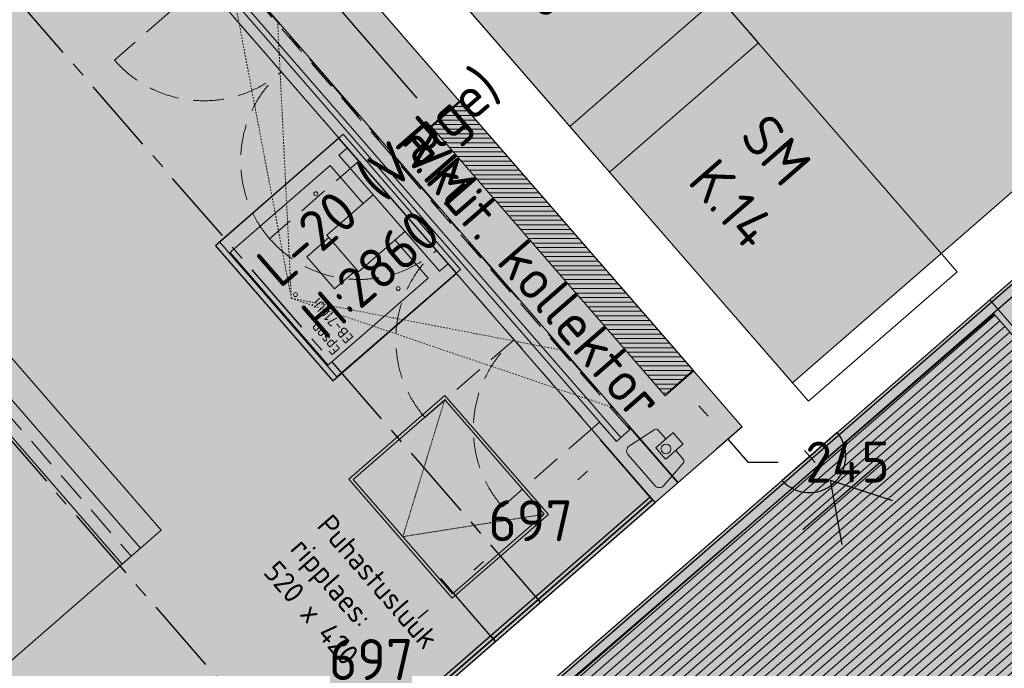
# Model space of a CAD drawing. Header units: millimetres. Extents: x -3074 to 179405, y -22 to 114374.
# Tile 137 of 184: x 151469 to 154716, y 94314 to 96451. Entities that reach past the tile are written whole.
import ezdxf

# ---------------------------------------------------------------- set-up
doc = ezdxf.new("R2010")
doc.units = ezdxf.units.MM
for name, pattern in [('Center', [400, 250, -50, 50, -50]), ('Dashed', [10, 5, -5]), ('Hidden', [4, 2, -2]), ('Hidden 100.00_ 50.00', [150, 100, -50])]:
    doc.linetypes.add(name, pattern=pattern)
doc.layers.get('0').update_dxf_attribs({"true_color": 0x000000})
for name, color, linetype, true_color in [('__Ref', 7, 'Continuous', 0x000000), ('_SA-DRAFT_Hidden', 254, 'Continuous', 0xbebebe), ('_SA-ELEKTER_pistikupesad', 7, 'Continuous', 0x9900cc), ('_SA-LAGI_DIM', 250, 'Continuous', 0x333333), ('_SA-LAGI_tekst', 7, 'Continuous', 0x7f4f3f), ('_SA-VALGUSTUS_abi', 7, 'Center', 0xff9f7f), ('_SA-VALGUSTUS_tekst', 240, 'Continuous', 0xff003f)]:
    doc.layers.add(name, color=color, linetype=linetype, true_color=true_color)
for name, color, linetype, lineweight, true_color in [('_SA-LAGI', 7, 'Continuous', 9, 0x5b5b5b), ('_SA-LAGI_eriosade seadmed', 7, 'Continuous', 5, 0x9900cc), ('_SA-LAGI_hatch', 7, 'Continuous', 5, 0x787878), ('_SA-PORAND', 7, 'Continuous', 9, 0x5b5b5b), ('_SA-PORAND_hatch', 254, 'Continuous', 9, 0xbebebe), ('_SA-SANTEHN', 7, 'Continuous', 13, 0x4c5f99), ('_SA-SEIN', 250, 'Continuous', 30, 0x333333), ('_SA-SEIN_dim', 1, 'Continuous', 13, 0xff0000), ('_SA-SISUSTUS_kohtkindel', 7, 'Continuous', 15, 0x7f4f3f), ('_SA-SISUSTUS_seadmed', 7, 'Continuous', 13, 0x9900cc), ('_SA-TREPP', 7, 'Continuous', 15, 0x000000), ('_SA-VALGUSTUS', 20, 'Continuous', 13, 0xff3f00)]:
    doc.layers.add(name, color=color, linetype=linetype, lineweight=lineweight, true_color=true_color)
doc.styles.add('DIN Pro Light-Light', font='txt')
doc.styles.add('DIN Pro Medium-Medium', font='txt')
doc.dimstyles.new('INP_100_DIM', dxfattribs={"dimtxt": 135, "dimasz": 100, "dimexe": 50, "dimexo": 0.5, "dimgap": 20, "dimtad": 0, "dimtih": 1, "dimtoh": 1, "dimdec": 0, "dimzin": 1, "dimdsep": 46, "dimtxsty": 'DIN Pro Light-Light', "dimcen": 2.5, "dimadec": 1, "dimazin": 1, "dimtfac": 1, "dimtdec": 4, "dimtix": 1, "dimtofl": 0, "dimtmove": 1, "dimatfit": 3, "dimfxl": 1, "dimtolj": 1, "dimtzin": 1, "dimarcsym": 0})
pattern_1 = [(41, (-9.43, -8.2), (-65.605903, 75.47096), [25, -75]), (131, (8.2, -9.43), (-75.47096, -65.605903), [25, -75])]

# ---------------------------------------------------------------- blocks, each defined once
blk = doc.blocks.new('Põrandaküttekollektor')
at = {"layer": '_SA-SANTEHN', "lineweight": 0}
h = blk.add_hatch(dxfattribs=at)
h.set_pattern_fill('Hatch1', color=256, scale=120, style=0, pattern_type=2)
h.set_pattern_definition([(4e-15, (1e-11, 0), (-1e-15, 15), [])])
h.paths.add_polyline_path([(291.1, -525.4), (385.4, -443.4), (-385.4, 443.4), (-479.8, 361.4)], flags=0)
blk.add_lwpolyline([(291.1, -525.4), (385.4, -443.4), (-385.4, 443.4), (-479.8, 361.4)], close=True, dxfattribs=at)
at = {"layer": '_SA-SANTEHN', "insert": (412.3, -474.7), "char_height": 135, "width": 2909.508, "attachment_point": 1, "rotation": 131, "style": 'DIN Pro Medium-Medium'}
blk.add_mtext('P.küt. kollektor', dxfattribs=at)
blk = doc.blocks.new('SM-K.14')
at = {"color": 0, "lineweight": -2}
blk.add_lwpolyline([(-600, 0), (-600, -650), (600, -650), (600, 0)], close=True, dxfattribs=at)
at = {"color": 0, "linetype": 'ByBlock', "lineweight": -2, "insert": (-209.2, -120.6), "char_height": 135, "width": 1012.131, "attachment_point": 1, "style": 'DIN Pro Medium-Medium'}
blk.add_mtext('{\\fDIN Pro;SM}\\P{\\fDIN Pro;K.14}\\P', dxfattribs=at)
blk = doc.blocks.new('SM-K.13')
at = {"color": 0, "lineweight": -2}
blk.add_lwpolyline([(-600, 0), (-600, -650), (600, -650), (600, 0)], close=True, dxfattribs=at)
at = {"color": 0, "linetype": 'ByBlock', "lineweight": -2, "insert": (-209.2, -120.6), "char_height": 135, "width": 1004.754, "attachment_point": 1, "style": 'DIN Pro Medium-Medium'}
blk.add_mtext('{\\fDIN Pro;SM}\\P{\\fDIN Pro;K.13}\\P', dxfattribs=at)
blk = doc.blocks.new('_SA pistik(syvistatud) x2')
at = {"linetype": 'ByBlock', "lineweight": -2}
blk.add_hatch(color=0, dxfattribs=at).paths.add_polyline_path([(-80.1, 0), (80.1, 0), (80.1, 1.8), (80, 3.5), (79.9, 5.3), (79.7, 7.1), (79.5, 9), (79.3, 10.8), (79, 12.6), (78.6, 14.5), (78.2, 16.3), (77.8, 18.2), (77.3, 20), (76.8, 21.9), (76.2, 23.7), (75.6, 25.5), (74.9, 27.4), (74.2, 29.2), (73.4, 31), (72.6, 32.8), (71.8, 34.6), (70.8, 36.4), (69.9, 38.2), (68.9, 39.9), (67.8, 41.7), (66.7, 43.4), (65.6, 45), (64.4, 46.7), (63.1, 48.3), (61.8, 49.9), (60.5, 51.5), (59.1, 53), (57.7, 54.5), (56.3, 56), (54.8, 57.4), (53.3, 58.8), (51.7, 60.1), (50.2, 61.4), (48.5, 62.7), (46.9, 63.9), (45.2, 65.1), (43.5, 66.2), (41.8, 67.3), (40.1, 68.3), (38.3, 69.3), (36.5, 70.3), (34.7, 71.2), (32.9, 72), (31.1, 72.8), (29.3, 73.5), (27.4, 74.2), (25.6, 74.9), (23.7, 75.5), (21.9, 76), (20, 76.5), (18.2, 77), (16.3, 77.4), (14.5, 77.8), (12.6, 78.1), (10.8, 78.4), (9, 78.6), (7.2, 78.8), (5.3, 78.9), (3.5, 79), (1.8, 79.1), (0, 79.1), (-1.8, 79.1), (-3.5, 79), (-5.3, 78.9), (-7.2, 78.8), (-9, 78.6), (-10.8, 78.4), (-12.6, 78.1), (-14.5, 77.8), (-16.3, 77.4), (-18.2, 77), (-20, 76.5), (-21.9, 76), (-23.7, 75.5), (-25.6, 74.9), (-27.4, 74.2), (-29.3, 73.5), (-31.1, 72.8), (-32.9, 72), (-34.7, 71.2), (-36.5, 70.3), (-38.3, 69.3), (-40.1, 68.3), (-41.8, 67.3), (-43.5, 66.2), (-45.2, 65.1), (-46.9, 63.9), (-48.5, 62.7), (-50.2, 61.4), (-51.7, 60.1), (-53.3, 58.8), (-54.8, 57.4), (-56.3, 56), (-57.7, 54.5), (-59.1, 53), (-60.5, 51.5), (-61.8, 49.9), (-63.1, 48.3), (-64.4, 46.7), (-65.6, 45), (-66.7, 43.4), (-67.8, 41.7), (-68.9, 39.9), (-69.9, 38.2), (-70.8, 36.4), (-71.8, 34.6), (-72.6, 32.8), (-73.4, 31), (-74.2, 29.2), (-74.9, 27.4), (-75.6, 25.5), (-76.2, 23.7), (-76.8, 21.9), (-77.3, 20), (-77.8, 18.2), (-78.2, 16.3), (-78.6, 14.5), (-79, 12.6), (-79.3, 10.8), (-79.5, 9), (-79.7, 7.1), (-79.9, 5.3), (-80, 3.5), (-80.1, 1.8)], flags=0)
at = {"color": 0, "linetype": 'ByBlock', "lineweight": -2}
for p, q in [((0.1, 68.7), (-73.6, 192.2)), ((0.1, 68.7), (73.8, 192.2)), ((116.7, 111.4), (-116.5, 111.4)), ((0.1, 17.9), (0.1, -17.9)), ((17.9, 0), (-17.8, 0))]:
    blk.add_line(p, q, dxfattribs=at)
blk.add_lwpolyline([(-80.1, 0), (80.1, 0, 0.986995)], format="xyb", close=True, dxfattribs=at)
blk = doc.blocks.new('*D95')
at = {"layer": '_SA-SANTEHN', "color": 0, "lineweight": -2}
for p, q in [((149902.2, 99652.8), (149790.5, 99555.6)), ((149893.8, 99513), (151219.8, 97987.7)), ((152780.2, 96192.6), (151454.2, 97718)), ((152919.8, 96181.5), (152808, 96084.4))]:
    blk.add_line(p, q, dxfattribs=at)
at = {"layer": '_SA-SANTEHN', "color": 0}
for points in [[(149906.4, 99523.9), (149881.3, 99502), (149828.2, 99588.5)], [(152767.6, 96181.7), (152792.7, 96203.6), (152845.8, 96117.2)]]:
    blk.add_solid(points, dxfattribs=at)
at = {"layer": 'Defpoints', "color": 0}
for p in [(149902.6, 99653.1), (149828.2, 99588.5), (152920.1, 96181.8)]:
    blk.add_point(p, dxfattribs=at)
at = {"layer": '_SA-SANTEHN', "color": 0, "insert": (151337, 97852.8), "char_height": 135, "attachment_point": 5, "style": 'DIN Pro Light-Light'}
blk.add_mtext('\\A1;4600', dxfattribs=at)
blk = doc.blocks.new('*D100')
at = {"layer": '_SA-SANTEHN', "color": 0, "lineweight": -2}
for p, q in [((153690.6, 95294.7), (153606.1, 95221.2)), ((153709.4, 95178.6), (153739.3, 95144.2)), ((153851.7, 95109.4), (153767.2, 95035.9)), ((153804.9, 95068.7), (153870.5, 94993.3)), ((153870.5, 94993.3), (153970.5, 94993.3))]:
    blk.add_line(p, q, dxfattribs=at)
at = {"layer": '_SA-SANTEHN', "color": 0}
for points in [[(153722, 95189.5), (153696.9, 95167.6), (153643.8, 95254)], [(153726.7, 95133.3), (153751.9, 95155.1), (153804.9, 95068.7)]]:
    blk.add_solid(points, dxfattribs=at)
at = {"layer": 'Defpoints', "color": 0}
for p in [(153691, 95295), (153852.1, 95109.7), (153804.9, 95068.7)]:
    blk.add_point(p, dxfattribs=at)
at = {"layer": '_SA-SANTEHN', "color": 0, "insert": (154199.3, 94993.3), "char_height": 135, "attachment_point": 5, "style": 'DIN Pro Light-Light'}
blk.add_mtext('\\A1;245', dxfattribs=at)
blk = doc.blocks.new('*D180')
at = {"layer": '_SA-SEIN_dim', "color": 0, "lineweight": -2}
for p, q in [((153022.1, 94420.8), (152858.5, 94609.1)), ((152815.8, 94505.7), (152783.3, 94477.5)), ((152440.6, 94179.6), (152473.1, 94207.8)), ((152496, 93963.4), (152332.3, 94151.7))]:
    blk.add_line(p, q, dxfattribs=at)
at = {"layer": '_SA-SEIN_dim', "color": 0}
for points in [[(152826.7, 94493.1), (152804.8, 94518.3), (152891.3, 94571.3)], [(152429.6, 94192.1), (152451.5, 94167), (152365.1, 94114)]]:
    blk.add_solid(points, dxfattribs=at)
at = {"layer": 'Defpoints', "color": 0}
for p in [(153022.5, 94420.4), (152365.1, 94114), (152496.3, 93963)]:
    blk.add_point(p, dxfattribs=at)
at = {"layer": '_SA-SEIN_dim', "color": 0, "insert": (152628.2, 94342.6), "char_height": 135, "attachment_point": 5, "style": 'DIN Pro Light-Light'}
blk.add_mtext('\\A1;697', dxfattribs=at)
blk = doc.blocks.new('*D181')
at = {"layer": '_SA-SEIN_dim', "color": 0, "lineweight": -2}
for p, q in [((153548.3, 94878.1), (153384.6, 95066.4)), ((153341.9, 94963.1), (153309.5, 94934.9)), ((152966.7, 94636.9), (152999.2, 94665.2)), ((153022.1, 94420.8), (152858.5, 94609.1))]:
    blk.add_line(p, q, dxfattribs=at)
at = {"layer": '_SA-SEIN_dim', "color": 0}
for points in [[(153352.9, 94950.5), (153331, 94975.7), (153417.4, 95028.7)], [(152955.8, 94649.5), (152977.7, 94624.4), (152891.3, 94571.3)]]:
    blk.add_solid(points, dxfattribs=at)
at = {"layer": 'Defpoints', "color": 0}
for p in [(153548.6, 94877.7), (152891.3, 94571.3), (153022.5, 94420.4)]:
    blk.add_point(p, dxfattribs=at)
at = {"layer": '_SA-SEIN_dim', "color": 0, "insert": (153154.3, 94800), "char_height": 135, "attachment_point": 5, "style": 'DIN Pro Light-Light'}
blk.add_mtext('\\A1;697', dxfattribs=at)
blk = doc.blocks.new('*D598')
at = {"layer": '_SA-LAGI_DIM', "color": 0, "lineweight": -2}
for p, q in [((151581.2, 97722.1), (151862.7, 97398.3)), ((151754.4, 97370.4), (151354.8, 97023)), ((150645, 96406), (151044.6, 96753.3)), ((150320.8, 96626.5), (150602.3, 96302.6))]:
    blk.add_line(p, q, dxfattribs=at)
at = {"layer": '_SA-LAGI_DIM', "color": 0}
for points in [[(151765.4, 97357.8), (151743.5, 97383), (151829.9, 97436)], [(150634.1, 96418.6), (150655.9, 96393.4), (150569.5, 96340.4)]]:
    blk.add_solid(points, dxfattribs=at)
at = {"layer": 'Defpoints', "color": 0}
for p in [(151580.8, 97722.5), (151829.9, 97436), (150320.5, 96626.9)]:
    blk.add_point(p, dxfattribs=at)
at = {"layer": '_SA-LAGI_DIM', "color": 0, "insert": (151199.7, 96888.2), "char_height": 135, "attachment_point": 5, "style": 'DIN Pro Light-Light'}
blk.add_mtext('\\A1;1670', dxfattribs=at)
blk = doc.blocks.new('VR-1.1')
at = {"color": 0, "linetype": 'Hidden 100.00_ 50.00', "lineweight": -2}
blk.add_line((97, -19), (1499, -19), dxfattribs=at)
at = {"color": 0, "lineweight": -2}
blk.add_lwpolyline([(97, -59), (97, 21), (1499, 21), (1499, -59)], close=True, dxfattribs=at)
at = {"color": 0, "lineweight": -2, "insert": (97, -102.5), "char_height": 135, "width": 1330.82, "attachment_point": 1, "style": 'DIN Pro Medium-Medium'}
blk.add_mtext('VR-1.1', dxfattribs=at)
blk = doc.blocks.new('Puhastusluuk ripplaes 520 x 420')
at = {"layer": '_SA-LAGI_eriosade seadmed'}
for points in [[(-471.8, 146.4), (-79.3, 487.6), (196.2, 170.6), (-196.2, -170.6)], [(-457.7, 145.4), (-80.3, 473.4), (182.1, 171.6), (-195.2, -156.5)]]:
    blk.add_lwpolyline(points, close=True, dxfattribs=at)
at = {"layer": '_SA-LAGI_eriosade seadmed', "linetype": 'Hidden'}
blk.add_lwpolyline([(-457.7, 145.4), (-6.6, 7.5), (-80.3, 473.4)], dxfattribs=at)
blk = doc.blocks.new('AV_Epson-EB710Ui_Top')
at = {"color": 0}
for p, q in [((-246, 518), (246, 518)), ((-246, 511.7), (-246, 518)), ((-246, 81.3), (-246, 511.7)), ((246, 518), (246, 511.7)), ((246, 81.3), (246, 511.7)), ((-70, 336.7), (70, 336.7)), ((-70, 336.7), (-70, 240.6)), ((70, 336.7), (70, 240.6)), ((246, 273.1), (246, 272.9)), ((-80, 240.6), (80, 240.6)), ((-80, 240.6), (-80, 37.6)), ((80, 240.6), (80, 37.6)), ((-246, 81), (-246, 81.3)), ((-80, 81), (-246, 81)), ((246, 81), (80, 81)), ((-233, 37.6), (-253, 37.6)), ((-253, 37.6), (-253, 0)), ((233, 37.6), (-233, 37.6)), ((253, 37.6), (233, 37.6)), ((253, 37.6), (253, 0)), ((-233, 0), (-253, 0)), ((233, 0), (-233, 0)), ((253, 0), (233, 0))]:
    blk.add_line(p, q, dxfattribs=at)
at = {"color": 0, "linetype": 'Dashed'}
for q in [(-968.8, -100), (-718.8, -100), (968.8, -100), (718.8, -100)]:
    blk.add_line((0, 464.8), q, dxfattribs=at)
at = {"color": 0, "extrusion": (-1.25285e-28, -1.25285e-28, -1)}
blk.add_circle((0, 446.4), 6.45, dxfattribs=at)
at = {"color": 0, "extrusion": (6.26424e-29, -6.26424e-29, -1)}
blk.add_circle((207.1, 177.9), 6.45, dxfattribs=at)
at = {"color": 0, "extrusion": (6.26424e-29, 6.26424e-29, -1)}
blk.add_circle((-207.1, 177.9), 6.45, dxfattribs=at)
at = {"color": 0, "insert": (-233.7, 486.7), "char_height": 35, "width": 476.23, "attachment_point": 1, "style": 'DIN Pro Medium-Medium'}
blk.add_mtext('{\\fDIN Pro;Epson}\\P{\\fDIN Pro;EB-710Ui}', dxfattribs=at)

msp = doc.modelspace()

# ---------------------------------------------------------------- hatches: boundary and pattern name
at = {"layer": '_SA-LAGI_hatch', "true_color": 0x989898}
h = msp.add_hatch(dxfattribs=at)
h.set_pattern_fill('Plus', color=252, scale=100, angle=41, style=0, pattern_type=2)
h.set_pattern_definition(pattern_1)
h.paths.add_polyline_path([(150068.6, 99797.4), (152340.3, 101772.2), (154879.3, 98851.4), (154577.4, 98589), (154905.4, 98211.6), (155207.3, 98474.1), (156289.8, 97228.8), (154018.1, 95254.1)], flags=0)
at = {"layer": '_SA-LAGI_hatch'}
h = msp.add_hatch(dxfattribs=at)
h.set_pattern_fill('Plus', color=256, scale=100, angle=41, style=0, pattern_type=2)
h.set_pattern_definition(pattern_1)
h.paths.add_polyline_path([(138604.6, 89831.9), (149902.6, 99653.1), (153852.1, 95109.7), (142554.1, 85288.5), (138604.6, 89831.9)], flags=0)
h.paths.add_polyline_path([(139909.3, 89641.1), (149298.3, 97802.8), (151935.6, 94768.8), (142546.7, 86607.1)], flags=0)
h = msp.add_hatch(dxfattribs=at)
h.set_pattern_fill('Squares', color=256, scale=200, angle=41, style=0, pattern_type=2)
h.set_pattern_definition([(41, (-1e-13, 4e-12), (-32.802951, 37.735479), [50, -50]), (131, (-1e-13, 4e-12), (-37.735479, -32.802951), [50, -50])])
h.paths.add_polyline_path([(152690.5, 93808.5), (155780.5, 90253.8), (158799.4, 92878.1), (155709.4, 96432.8)], flags=0)
at = {"layer": '_SA-PORAND_hatch', "true_color": 0xf1f1e1}
for points in [[(153062, 100942), (154879.3, 98851.4), (154577.4, 98589), (154905.4, 98211.7), (155207.3, 98474.1), (156289.8, 97228.8), (155966.6, 96947.9), (155111.2, 96204.3), (154018.1, 95254.1), (150790.3, 98967.2), (150134.2, 99722), (150068.6, 99797.4), (150258.7, 99962.7), (150924.1, 100541.1), (151589.4, 101119.4), (152254.8, 101697.8), (152340.3, 101772.2), (152405.9, 101696.7)], [(149902.6, 99653.1), (150808, 98611.6), (150596.6, 98427.9), (153640.8, 94926), (144093.7, 86626.9), (143414.4, 86036.4), (142554.1, 85288.5), (140631.8, 87499.8), (140625.3, 87507.4), (138604.6, 89831.9)]]:
    msp.add_hatch(color=7, dxfattribs=at).paths.add_polyline_path(points, flags=0)
at = {"layer": '_SA-PORAND_hatch', "true_color": 0xfffce7}
msp.add_hatch(color=7, dxfattribs=at).paths.add_polyline_path([(150596.6, 98427.9), (153641.1, 94925.6), (153852.5, 95109.3), (150808, 98611.6)], flags=0)
at = {"layer": '_SA-PORAND_hatch', "true_color": 0xfafafa}
msp.add_hatch(color=7, dxfattribs=at).paths.add_polyline_path([(155601.4, 94730.3), (154811.5, 95639), (154674.7, 95520.1), (155464.5, 94611.4)], flags=0)
at = {"layer": '_SA-PORAND_hatch', "true_color": 0xffbf00}
h = msp.add_hatch(dxfattribs=at)
h.set_pattern_fill('Hatch1', color=40, scale=200, angle=41, style=0, pattern_type=2)
h.set_pattern_definition([(41, (0, 0), (-16.4014757, 18.8677395), [])])
h.paths.add_polyline_path([(149384.5, 84823.7), (158161.8, 92453.6), (157176.4, 93587.2), (156693.4, 93167.3), (154682.5, 95480.5), (146358.7, 88304.4), (148399.1, 85957.2)], flags=0)
h.paths.add_polyline_path([(153349.5, 91877.3), (153313.2, 91919.1), (153307.5, 91905.9), (153301.5, 91892.7), (153295.3, 91879.6), (153288.8, 91866.6), (153282, 91853.7), (153274.9, 91840.9), (153267.6, 91828.2), (153260, 91815.5), (153252.1, 91803), (153244, 91790.7), (153235.6, 91778.4), (153226.9, 91766.3), (153217.9, 91754.3), (153208.8, 91742.5), (153199.3, 91730.9), (153189.6, 91719.4), (153179.7, 91708.1), (153169.6, 91697), (153159.2, 91686.1), (153148.5, 91675.4), (153137.7, 91664.9), (153126.7, 91654.7), (153115.4, 91644.6), (153104, 91634.8), (153092.3, 91625.2), (153080.5, 91615.9), (153068.5, 91606.8), (153056.3, 91597.9), (153043.9, 91589.3), (153031.5, 91581), (153018.8, 91572.9), (153006, 91565.1), (152993.1, 91557.6), (152980.1, 91550.3), (152966.9, 91543.3), (152953.7, 91536.6), (152940.4, 91530.2), (152926.9, 91524), (152913.4, 91518.2), (152899.9, 91512.6), (152886.2, 91507.3), (152872.5, 91502.3), (152858.8, 91497.5), (152845, 91493.1), (152831.2, 91488.9), (152817.4, 91485.1), (152803.6, 91481.5), (152789.8, 91478.1), (152776, 91475.1), (152762.2, 91472.3), (152748.4, 91469.8), (152734.7, 91467.6), (152720.9, 91465.6), (152707.3, 91463.9), (152693.6, 91462.5), (152680.1, 91461.3), (152666.6, 91460.4), (152653.1, 91459.7), (152639.8, 91459.2), (152626.5, 91459), (152613.3, 91459), (152600.2, 91459.3), (152574.3, 91460.5), (152557.7, 91461.7), (152541, 91463.3), (152524.1, 91465.3), (152507.2, 91467.8), (152490.2, 91470.6), (152473.2, 91473.8), (152456, 91477.5), (152438.9, 91481.6), (152421.7, 91486.1), (152404.5, 91491.1), (152387.3, 91496.5), (152370.1, 91502.4), (152353, 91508.7), (152336, 91515.5), (152319, 91522.7), (152302.1, 91530.4), (152285.3, 91538.6), (152268.6, 91547.2), (152252.1, 91556.3), (152235.8, 91565.8), (152219.6, 91575.8), (152203.6, 91586.2), (152187.9, 91597), (152172.4, 91608.3), (152157.1, 91620), (152142.1, 91632.2), (152127.4, 91644.7), (152113.1, 91657.6), (152099, 91671), (152085.2, 91684.6), (152071.9, 91698.7), (152058.8, 91713.1), (152046.2, 91727.8), (152033.9, 91742.9), (152022.1, 91758.2), (152010.6, 91773.9), (151999.6, 91789.8), (151989, 91805.9), (151978.9, 91822.3), (151969.2, 91838.9), (151959.9, 91855.7), (151951.1, 91872.7), (151942.8, 91889.8), (151934.9, 91907.1), (151927.5, 91924.5), (151920.6, 91942.1), (151914.1, 91959.7), (151908.1, 91977.4), (151902.6, 91995.1), (151897.6, 92012.9), (151893, 92030.6), (151888.9, 92048.4), (151885.2, 92066.2), (151882, 92083.9), (151879.2, 92101.6), (151876.9, 92119.2), (151875, 92136.7), (151873.5, 92154.2), (151872.4, 92171.5), (151871.8, 92188.7), (151871.5, 92205.8), (151871.6, 92222.8), (151872.1, 92239.6), (151873, 92256.2), (151873.9, 92269.2), (151875.1, 92282.3), (151876.5, 92295.5), (151878.1, 92308.8), (151880.1, 92322.1), (151882.2, 92335.4), (151884.6, 92348.8), (151887.3, 92362.2), (151890.2, 92375.7), (151893.4, 92389.2), (151896.9, 92402.7), (151900.7, 92416.2), (151904.7, 92429.7), (151909, 92443.2), (151913.6, 92456.7), (151918.4, 92470.2), (151923.6, 92483.6), (151929, 92497), (151934.7, 92510.4), (151940.7, 92523.6), (151946.9, 92536.9), (151953.5, 92550), (151960.3, 92563.1), (151967.5, 92576.1), (151974.9, 92589), (151982.5, 92601.7), (151990.5, 92614.4), (151998.7, 92626.9), (152007.2, 92639.3), (152016, 92651.6), (152025, 92663.7), (152034.3, 92675.6), (152043.8, 92687.4), (152053.6, 92699), (152063.7, 92710.4), (152074, 92721.6), (152084.5, 92732.6), (152095.2, 92743.4), (152106.2, 92754), (152117.4, 92764.3), (152128.8, 92774.5), (152140.4, 92784.4), (152152.2, 92794.1), (152164.2, 92803.5), (152176.4, 92812.6), (152188.7, 92821.6), (152201.2, 92830.2), (152213.9, 92838.6), (152226.7, 92846.7), (152239.7, 92854.5), (152252.7, 92862.1), (152265.9, 92869.4), (152279.3, 92876.4), (152292.7, 92883.1), (152306.2, 92889.5), (152319.8, 92895.6), (152333.5, 92901.5), (152347.2, 92907.1), (152361, 92912.3), (152374.9, 92917.3), (152388.8, 92922), (152402.7, 92926.4), (152416.6, 92930.5), (152430.6, 92934.3), (152394.3, 92976.1), (152420.5, 92983.3), (152447.2, 92989.8), (152474.3, 92995.3), (152501.8, 93000), (152515.7, 93002), (152529.7, 93003.7), (152543.7, 93005.2), (152557.9, 93006.5), (152572.1, 93007.5), (152586.3, 93008.2), (152600.6, 93008.7), (152615, 93009), (152629.4, 93009), (152643.8, 93008.7), (152658.3, 93008.2), (152672.8, 93007.4), (152687.3, 93006.3), (152701.8, 93005), (152716.3, 93003.4), (152730.7, 93001.5), (152745.2, 92999.4), (152759.6, 92997), (152774.1, 92994.3), (152788.4, 92991.4), (152802.7, 92988.2), (152817, 92984.7), (152831.2, 92981), (152845.4, 92977), (152859.4, 92972.8), (152873.4, 92968.3), (152887.3, 92963.5), (152901.1, 92958.5), (152914.8, 92953.3), (152928.4, 92947.8), (152941.8, 92942.1), (152955.2, 92936.1), (152968.4, 92929.9), (152981.5, 92923.4), (152994.4, 92916.8), (153007.2, 92909.9), (153019.9, 92902.8), (153032.3, 92895.4), (153044.7, 92887.9), (153056.8, 92880.2), (153068.8, 92872.3), (153080.6, 92864.2), (153092.2, 92855.9), (153103.6, 92847.4), (153114.9, 92838.7), (153125.9, 92829.9), (153136.8, 92820.9), (153147.5, 92811.8), (153168.2, 92793.1), (153188, 92773.8), (153207.1, 92754.1), (153225.2, 92733.8), (153242.7, 92713), (153259.6, 92691.4), (153276, 92669.1), (153291.6, 92646), (153299.2, 92634.1), (153306.5, 92622.1), (153313.7, 92610), (153320.7, 92597.6), (153327.5, 92585.1), (153334.1, 92572.5), (153340.5, 92559.6), (153346.7, 92546.7), (153352.7, 92533.6), (153358.4, 92520.3), (153363.9, 92506.9), (153369.2, 92493.4), (153374.2, 92479.8), (153379.1, 92466.1), (153383.6, 92452.2), (153387.9, 92438.3), (153392, 92424.2), (153395.8, 92410.1), (153399.3, 92395.9), (153402.6, 92381.6), (153405.7, 92367.2), (153408.4, 92352.8), (153411, 92338.3), (153413.2, 92323.8), (153415.2, 92309.3), (153416.9, 92294.7), (153418.3, 92280.1), (153419.5, 92265.4), (153420.4, 92250.8), (153421, 92236.2), (153421.4, 92221.5), (153421.5, 92206.9), (153421.3, 92192.3), (153420.9, 92177.7), (153420.2, 92163.2), (153419.2, 92148.7), (153418, 92134.2), (153416.5, 92119.8), (153414.8, 92105.5), (153412.8, 92091.3), (153410.5, 92077.1), (153408, 92063), (153405.3, 92049), (153402.3, 92035), (153399.1, 92021.2), (153395.7, 92007.5), (153392, 91993.9), (153388.1, 91980.4), (153379.7, 91953.8), (153370.4, 91927.7), (153360.3, 91902.2)], flags=0)
h.paths.add_polyline_path([(149302, 89354.2), (149315.8, 89361), (149329.8, 89367.5), (149344.1, 89373.9), (149358.5, 89380), (149373.2, 89385.8), (149388, 89391.4), (149403.1, 89396.7), (149418.3, 89401.7), (149433.7, 89406.5), (149449.3, 89411), (149465.1, 89415.1), (149481, 89419), (149497, 89422.6), (149513.2, 89425.8), (149529.5, 89428.7), (149545.9, 89431.3), (149562.5, 89433.5), (149579.1, 89435.4), (149595.8, 89437), (149612.6, 89438.2), (149629.5, 89439.1), (149646.4, 89439.6), (149663.4, 89439.7), (149680.4, 89439.5), (149697.5, 89439), (149714.5, 89438), (149731.6, 89436.7), (149748.6, 89435), (149765.6, 89433), (149782.6, 89430.6), (149799.5, 89427.8), (149816.4, 89424.7), (149833.1, 89421.2), (149849.9, 89417.4), (149866.5, 89413.2), (149883, 89408.6), (149899.4, 89403.7), (149915.6, 89398.4), (149931.8, 89392.9), (149947.8, 89386.9), (149963.6, 89380.7), (149979.2, 89374.1), (149994.7, 89367.2), (150010, 89360.1), (150025.1, 89352.6), (150040, 89344.8), (150054.7, 89336.7), (150069.1, 89328.4), (150083.3, 89319.7), (150097.3, 89310.9), (150111.1, 89301.7), (150124.6, 89292.4), (150137.8, 89282.8), (150150.8, 89273), (150163.6, 89262.9), (150176, 89252.7), (150188.2, 89242.3), (150200.1, 89231.6), (150211.8, 89220.8), (150223.1, 89209.9), (150234.2, 89198.8), (150245, 89187.5), (150255.5, 89176.1), (150265.7, 89164.6), (150275.7, 89152.9), (150285.5, 89140.9), (150295.2, 89128.6), (150304.6, 89116.1), (150313.9, 89103.4), (150323, 89090.3), (150331.8, 89077.1), (150340.5, 89063.5), (150348.9, 89049.8), (150357, 89035.8), (150364.9, 89021.5), (150372.6, 89007.1), (150380, 88992.4), (150387.1, 88977.5), (150394, 88962.4), (150400.5, 88947.1), (150406.8, 88931.7), (150412.7, 88916), (150418.4, 88900.2), (150423.7, 88884.2), (150428.7, 88868), (150433.3, 88851.8), (150437.6, 88835.3), (150441.6, 88818.8), (150445.3, 88802.1), (150448.6, 88785.4), (150451.5, 88768.6), (150454.1, 88751.6), (150456.3, 88734.7), (150458.1, 88717.6), (150459.6, 88700.5), (150460.7, 88683.4), (150461.5, 88666.3), (150461.9, 88649.1), (150461.9, 88632), (150461.5, 88614.9), (150460.8, 88597.8), (150459.7, 88580.7), (150458.3, 88563.7), (150456.5, 88546.8), (150454.4, 88529.9), (150451.8, 88513.1), (150449, 88496.4), (150445.8, 88479.8), (150442.2, 88463.3), (150438.4, 88447), (150434.2, 88430.8), (150429.6, 88414.7), (150424.8, 88398.8), (150419.6, 88383.1), (150414.2, 88367.5), (150408.4, 88352.1), (150402.4, 88336.9), (150396.1, 88321.9), (150389.5, 88307.1), (150382.6, 88292.5), (150375.5, 88278.1), (150368.1, 88263.9), (150360.6, 88250), (150352.7, 88236.3), (150344.7, 88222.8), (150336.4, 88209.6), (150328, 88196.6), (150319.3, 88183.8), (150285.4, 88222.9), (150278, 88211.9), (150270.3, 88201.1), (150262.4, 88190.4), (150254.4, 88179.8), (150246.1, 88169.3), (150237.6, 88159), (150228.9, 88148.8), (150220, 88138.7), (150210.9, 88128.8), (150201.7, 88119), (150192.2, 88109.4), (150182.6, 88099.9), (150172.8, 88090.6), (150162.8, 88081.5), (150152.6, 88072.5), (150142.3, 88063.7), (150131.8, 88055.2), (150121.1, 88046.8), (150110.3, 88038.6), (150099.4, 88030.6), (150088.3, 88022.7), (150077.1, 88015.1), (150065.8, 88007.8), (150054.3, 88000.6), (150042.7, 87993.6), (150031, 87986.9), (150019.2, 87980.3), (150007.4, 87974), (149995.4, 87967.9), (149983.3, 87962.1), (149971.1, 87956.5), (149958.9, 87951.1), (149946.6, 87945.9), (149934.3, 87940.9), (149921.9, 87936.2), (149909.4, 87931.8), (149896.9, 87927.5), (149884.4, 87923.5), (149871.8, 87919.7), (149859.3, 87916.2), (149834.1, 87909.8), (149808.8, 87904.3), (149783.6, 87899.7), (149758.5, 87896), (149733.5, 87893.2), (149708.7, 87891.2), (149684, 87890.1), (149659.6, 87889.7), (149635.5, 87890.2), (149611.6, 87891.4), (149588.1, 87893.4), (149565, 87896), (149548.5, 87898.4), (149531.9, 87901.1), (149515.3, 87904.2), (149498.6, 87907.7), (149481.8, 87911.7), (149465, 87916.1), (149448.1, 87920.9), (149431.3, 87926.1), (149414.4, 87931.7), (149397.6, 87937.9), (149380.8, 87944.4), (149364.1, 87951.4), (149347.4, 87958.9), (149330.9, 87966.8), (149314.4, 87975.1), (149298.1, 87983.9), (149281.8, 87993.2), (149265.8, 88002.9), (149249.9, 88013), (149234.2, 88023.6), (149218.8, 88034.7), (149203.5, 88046.1), (149188.6, 88058), (149173.8, 88070.3), (149159.4, 88083), (149145.3, 88096.1), (149131.4, 88109.6), (149117.9, 88123.5), (149104.8, 88137.7), (149092, 88152.3), (149079.5, 88167.2), (149067.5, 88182.4), (149055.9, 88197.9), (149044.6, 88213.8), (149033.8, 88229.9), (149023.5, 88246.2), (149013.5, 88262.8), (149004, 88279.7), (148995, 88296.7), (148986.4, 88313.9), (148978.3, 88331.3), (148970.7, 88348.8), (148963.5, 88366.5), (148956.8, 88384.3), (148950.6, 88402.1), (148944.8, 88420.1), (148939.6, 88438.1), (148934.8, 88456.1), (148930.4, 88474.2), (148926.6, 88492.2), (148923.2, 88510.3), (148920.3, 88528.3), (148917.8, 88546.3), (148915.7, 88564.2), (148914.2, 88582), (148913, 88599.7), (148912.3, 88617.3), (148911.9, 88634.9), (148912, 88652.2), (148912.5, 88669.4), (148913.4, 88686.5), (148914.6, 88703.4), (148916.3, 88720.1), (148918.2, 88736.7), (148921.2, 88757.3), (148924.8, 88778), (148929, 88798.9), (148933.9, 88819.8), (148939.4, 88840.9), (148945.6, 88861.9), (148952.5, 88883), (148960, 88904), (148968.3, 88925), (148977.2, 88945.8), (148986.9, 88966.6), (148997.3, 88987.2), (149008.3, 89007.6), (149020.1, 89027.8), (149032.6, 89047.7), (149045.8, 89067.3), (149059.6, 89086.6), (149074.1, 89105.5), (149089.3, 89124.1), (149105.1, 89142.2), (149121.5, 89159.8), (149138.5, 89176.9), (149156.2, 89193.5), (149174.3, 89209.6), (149193, 89225.1), (149212.2, 89239.9), (149231.8, 89254.1), (149251.9, 89267.7), (149272.4, 89280.6), (149293.2, 89292.8), (149314.4, 89304.4), (149335.9, 89315.2)], flags=0)

# ---------------------------------------------------------------- linework, layer by layer
at = {"layer": '__Ref'}
msp.add_lwpolyline([(147684.1, 89402.2), (155177.9, 95916.5), (155157.6, 95939.9), (147648.1, 89412)], dxfattribs=at)
at = {"layer": '_SA-DRAFT_Hidden'}
msp.add_lwpolyline([(152114.6, 95706.2), (152501.7, 95260.9), (152909.2, 95615.2), (152522.1, 96060.4)], close=True, dxfattribs=at)
at = {"layer": '_SA-LAGI'}
msp.add_lwpolyline([(150068.6, 99797.4), (152340.3, 101772.2), (154879.3, 98851.4), (154577.4, 98589), (154905.4, 98211.6), (155207.3, 98474.1), (156289.8, 97228.8), (154018.1, 95254.1), (150068.6, 99797.4), (150068.6, 99797.4)], dxfattribs=at)
for points in [[(138604.6, 89831.9), (149902.6, 99653.1), (153852.1, 95109.7), (142554.1, 85288.5), (138604.6, 89831.9)], [(139909.3, 89641.1), (149298.3, 97802.8), (151935.6, 94768.8), (142546.7, 86607.1)], [(152690.5, 93808.5), (155780.5, 90253.8), (158799.4, 92878.1), (155709.4, 96432.8)], [(152128.4, 95719.2), (152515.5, 95273.9), (152923.1, 95628.2), (152536, 96073.5)]]:
    msp.add_lwpolyline(points, close=True, dxfattribs=at)
at = {"layer": '_SA-PORAND'}
for points in [[(153062, 100942), (154879.3, 98851.4), (154577.4, 98589), (154905.4, 98211.7), (155207.3, 98474.1), (156289.8, 97228.8), (154018.1, 95254.1), (150068.6, 99797.4), (151589.4, 101119.4), (152340.3, 101772.2)], [(149902.6, 99653.1), (150808, 98611.6), (150596.6, 98427.9), (153640.8, 94926), (142554.1, 85288.5), (138604.6, 89831.9)], [(155601.4, 94730.3), (154811.5, 95639), (154674.7, 95520.1), (155464.5, 94611.4)]]:
    msp.add_lwpolyline(points, close=True, dxfattribs=at)
for points in [[(151343.1, 86396.4), (151618.6, 86079.4), (151935.6, 86355), (151660.1, 86672), (154656.3, 89276.5), (154931.8, 88959.5), (155248.8, 89235.1), (154973.3, 89552.1), (157924.2, 92117.3), (158199.7, 91800.3), (158516.7, 92075.8), (157191.5, 93600.3), (156708.4, 93180.5), (154668.1, 95527.6), (156509.6, 97128.4), (157188.8, 97718.8), (158041.6, 98460.2), (161131.7, 94905.5), (160822.3, 94636.5), (161097.8, 94319.5), (161414.8, 94595.1)], [(154668.1, 95527.6), (156708.4, 93180.5), (157191.5, 93600.3), (158241.1, 92392.8), (149455.3, 84742.2), (146358.7, 88304.4), (154668.1, 95527.6)]]:
    msp.add_lwpolyline(points, dxfattribs=at)
at = {"layer": '_SA-SEIN'}
for points in [[(153556.5, 94868.7), (153548.6, 94877.7), (153022.5, 94420.4), (153030.3, 94411.3)], [(153564.4, 94859.6), (153556.5, 94868.7), (153030.3, 94411.3), (153038.2, 94402.3)], [(153030.3, 94411.3), (153022.5, 94420.4), (152496.3, 93963), (152504.2, 93954)], [(153038.2, 94402.3), (153030.3, 94411.3), (152504.2, 93954), (152512.1, 93944.9)]]:
    msp.add_lwpolyline(points, close=True, dxfattribs=at)
at = {"layer": '_SA-SISUSTUS_kohtkindel', "linetype": 'Hidden 100.00_ 50.00'}
for p, q in [((152076, 96573.6), (151781.7, 96317.8)), ((152587.8, 95985), (152293.4, 95729.1)), ((152587.8, 95985), (152293.4, 95729.1)), ((153099.5, 95396.3), (152805.1, 95140.4)), ((153355.3, 95101.9), (153061, 94846.1))]:
    msp.add_line(p, q, dxfattribs=at)
at = {"layer": '_SA-SISUSTUS_kohtkindel'}
msp.add_lwpolyline([(150455.6, 98437.8), (153565.3, 94860.4), (153852.1, 95109.7), (150742.4, 98687.1)], close=True, dxfattribs=at)
at = {"layer": '_SA-SISUSTUS_kohtkindel', "linetype": 'Hidden 100.00_ 50.00'}
msp.add_lwpolyline([(153355.3, 95101.9), (153381.8, 95124.9), (153436.9, 95061.5), (153481.4, 95100.2), (152091.9, 96698.7), (152047.3, 96660), (152102.4, 96596.6), (152076, 96573.6)], close=True, dxfattribs=at)
for centre in [(152076, 96573.6), (152587.8, 95985)]:
    msp.add_arc(centre, 390, 221, 311, dxfattribs=at)
at = {"layer": '_SA-SISUSTUS_kohtkindel', "linetype": 'Hidden 100.00_ 50.00', "extrusion": (0, 0, -1)}
for centre in [(-152587.8, 95985), (-153099.5, 95396.3), (-153355.3, 95101.9)]:
    msp.add_arc(centre, 390, 319, 49, dxfattribs=at)
at = {"layer": '_SA-SISUSTUS_seadmed'}
for p, q in [((153479.9, 95046.8), (153562.1, 95099.7)), ((153599.8, 95069.3), (153575, 95097.9)), ((153563.4, 94915.9), (153475.6, 95016.9)), ((153657.4, 95003.1), (153632.6, 95031.6)), ((153593.7, 94916), (153657.4, 94990))]:
    msp.add_line(p, q, dxfattribs=at)
msp.add_lwpolyline([(153622.4, 95088.9), (153568, 95041.7, 0.414214), (153567.8, 95038.9), (153598, 95004.2, 0.414214), (153600.8, 95004), (153655.2, 95051.2, 0.414214), (153655.4, 95054), (153625.2, 95088.7, 0.414214)], format="xyb", close=True, dxfattribs=at)
at = {"layer": '_SA-SISUSTUS_seadmed', "extrusion": (0, 0, -1)}
msp.add_circle((-153600.4, 95036.7), 16, dxfattribs=at)
at = {"layer": '_SA-SISUSTUS_seadmed'}
msp.add_arc((153567.5, 95091.3), 10, 41, 122.7603, dxfattribs=at)
at = {"layer": '_SA-SISUSTUS_seadmed', "extrusion": (0, 0, -1)}
for centre, radius, start, end in [((-153490.7, 95030), 20, 319, 57.2397), ((-153649.9, 94996.5), 10, 139, 220.7603), ((-153578.5, 94929.1), 20, 220.7603, 319)]:
    msp.add_arc(centre, radius, start, end, dxfattribs=at)
at = {"layer": '_SA-TREPP'}
for p, q in [((146358.7, 88304.4), (154682.5, 95480.5)), ((154682.5, 95480.5), (156693.4, 93167.3))]:
    msp.add_line(p, q, dxfattribs=at)
at = {"layer": '_SA-VALGUSTUS'}
msp.add_lwpolyline([(153436.9, 95061.5), (152047.3, 96660), (152061.7, 96672.5), (153451.2, 95074)], close=True, dxfattribs=at)
at = {"layer": '_SA-VALGUSTUS_abi'}
for p, q in [((153640, 94925.4), (148389.3, 100965.6)), ((153187.2, 94531.8), (147936.5, 100572)), ((148506.4, 98439.4), (152442.7, 93911.1))]:
    msp.add_line(p, q, dxfattribs=at)

# ---------------------------------------------------------------- block references
at = {"layer": '_SA-ELEKTER_pistikupesad', "xscale": 1.499999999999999, "yscale": 1.499999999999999, "zscale": 1.5, "rotation": 221.0000018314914}
msp.add_blockref('_SA pistik(syvistatud) x2', (154074.6, 95011.7), dxfattribs=at)
at = {"layer": '_SA-LAGI_eriosade seadmed', "rotation": 270.0000000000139}
msp.add_blockref('Puhastusluuk ripplaes 520 x 420', (152725.3, 94740.9, 2700), dxfattribs=at)
at = {"layer": '_SA-SANTEHN', "rotation": 180.0000000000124}
msp.add_blockref('Põrandaküttekollektor', (153212.5, 95654.9), dxfattribs=at)
at = {"layer": '_SA-SISUSTUS_kohtkindel', "rotation": 310.9999999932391}
for name, p in [('SM-K.13', (153511.5, 96827.7)), ('SM-K.14', (154167.5, 96073))]:
    msp.add_blockref(name, p, dxfattribs=at)
at = {"layer": '_SA-SISUSTUS_seadmed', "rotation": 131.0000058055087}
msp.add_blockref('AV_Epson-EB710Ui_Top', (152715.7, 95837.8), dxfattribs=at)
at = {"layer": '_SA-VALGUSTUS', "rotation": 311.0000000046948}
msp.add_blockref('VR-1.1', (150867.8, 95827.1), dxfattribs=at)

# ---------------------------------------------------------------- texts
at = {"layer": '_SA-LAGI_eriosade seadmed', "insert": (152498.5, 94827.4), "char_height": 70, "width": 1353.333, "attachment_point": 1, "rotation": 311, "style": 'DIN Pro Light-Light'}
msp.add_mtext('{\\fDIN Pro;Puhastusluuk }\\P{\\fDIN Pro;ripplaes:}\\P{\\fDIN Pro;520 x 420}\\P', dxfattribs=at)
at = {"layer": '_SA-LAGI_tekst', "insert": (152238.4, 95663.7), "char_height": 135, "width": 2289.836, "attachment_point": 1, "rotation": 41, "style": 'DIN Pro Medium-Medium'}
msp.add_mtext('{\\fDIN Pro;L-20 (Valge)}\\P{\\fDIN Pro;H:2860}\\P\\P', dxfattribs=at)
at = {"layer": '_SA-VALGUSTUS_tekst', "insert": (152827.5, 96095.8), "char_height": 135, "width": 755.41, "attachment_point": 1, "rotation": 311, "style": 'DIN Pro Medium-Medium'}
msp.add_mtext('VM', dxfattribs=at)

# ---------------------------------------------------------------- dimensions: what is measured, and where the dimension line sits
at = {"layer": '_SA-LAGI_DIM'}
dim = msp.add_linear_dim(base=(151829.9, 97436), p1=(150320.5, 96626.9), p2=(151580.8, 97722.5), angle=41, dimstyle='INP_100_DIM', override={"dimtxt": 135, "dimasz": 100, "dimexe": 50, "dimexo": 0.5, "dimgap": 20, "dimdec": 0, "dimzin": 1, "dimtxsty": 'DIN Pro Light-Light', "dimsah": 0, "dimcen": 2.5, "dimadec": 1, "dimazin": 1, "dimtix": 0, "dimtmove": 0, "dimtzin": 1}, dxfattribs=at)
dim.commit()
dim.dimension.update_dxf_attribs({"geometry": '*D598', "text_midpoint": (151199.7, 96888.2)})
at = {"layer": '_SA-SANTEHN'}
for base, p1, p2, picture, middle in [((149828.2285, 99588.451), (152920.1382, 96181.8097), (149902.5943, 99653.0963), '*D95', (151337.0004, 97852.8078)), ((153804.9008, 95068.7412), (153691.0077, 95295.0261), (153852.0702, 95109.7449), '*D100', (154199.3119, 94993.2702))]:
    dim = msp.add_linear_dim(base=base, p1=p1, p2=p2, angle=311, dimstyle='INP_100_DIM', override={"dimtxt": 135, "dimasz": 100, "dimexe": 50, "dimexo": 0.5, "dimgap": 20, "dimdec": 0, "dimzin": 1, "dimtxsty": 'DIN Pro Light-Light', "dimsah": 0, "dimcen": 2.5, "dimadec": 1, "dimazin": 1, "dimtix": 0, "dimtmove": 0, "dimtzin": 1}, dxfattribs=at)
    dim.commit()
    dim.dimension.update_dxf_attribs({"geometry": picture, "text_midpoint": middle})
at = {"layer": '_SA-SEIN_dim'}
for base, p1, p2, picture, middle in [((152891.3, 94571.3), (153548.6, 94877.7), (153022.5, 94420.4), '*D181', (153154.3, 94800)), ((152365.1, 94114), (153022.5, 94420.4), (152496.3, 93963), '*D180', (152628.2, 94342.6))]:
    dim = msp.add_linear_dim(base=base, p1=p1, p2=p2, angle=221, dimstyle='INP_100_DIM', override={"dimtxt": 135, "dimasz": 100, "dimexe": 50, "dimexo": 0.5, "dimgap": 20, "dimdec": 0, "dimzin": 1, "dimtxsty": 'DIN Pro Light-Light', "dimsah": 0, "dimcen": 2.5, "dimadec": 1, "dimazin": 1, "dimtix": 0, "dimtmove": 0, "dimtzin": 1}, dxfattribs=at)
    dim.commit()
    dim.dimension.update_dxf_attribs({"geometry": picture, "text_midpoint": middle})

doc.saveas('drawing.dxf')
